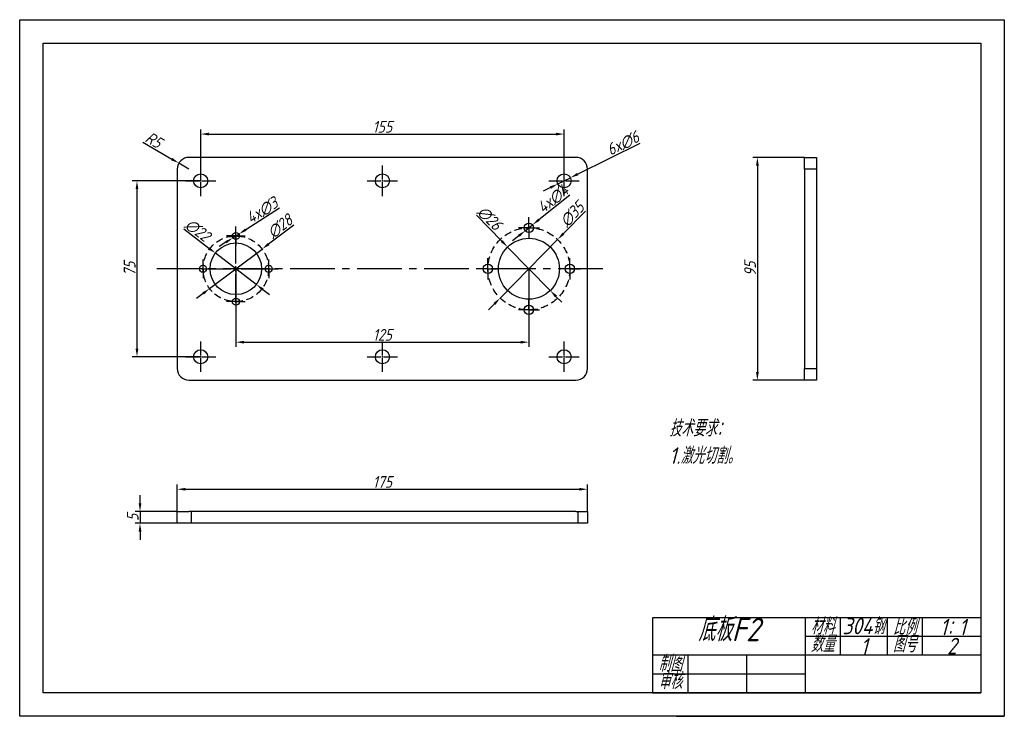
# Model space of a CAD drawing. Header units: millimetres. Extents: x 2835 to 3255, y 1592 to 1889.
import ezdxf

# ---------------------------------------------------------------- set-up
doc = ezdxf.new("R2010")
doc.units = ezdxf.units.MM
doc.linetypes.add('CENTER2', pattern=[28.575, 19.05, -3.175, 3.175, -3.175])
doc.linetypes.add('HIDDEN2', pattern=[4.7625, 3.175, -1.5875])
for name, color, linetype in [('10', 7, 'Continuous'), ('中心线', 1, 'CENTER2'), ('细实线', 3, 'Continuous'), ('虚线', 2, 'HIDDEN2')]:
    doc.layers.add(name, color=color, linetype=linetype)
doc.layers.add('粗实线', color=7, linetype='Continuous', lineweight=30)
doc.styles.get("Standard").update_dxf_attribs({"font": 'gbeitc.shx', "bigfont": 'gbcbig.shx'})
doc.dimstyles.new('ISO-25', dxfattribs={"dimtxt": 5, "dimasz": 3.5, "dimexe": 2, "dimexo": 0, "dimtad": 1, "dimdec": 0, "dimtxsty": 'Standard', "dimcen": 2.5, "dimadec": 0, "dimazin": 0, "dimtfac": 1, "dimtdec": 0, "dimtmove": 0, "dimatfit": 3, "dimfxl": 1, "dimarcsym": 0})

# ---------------------------------------------------------------- blocks, each defined once
blk = doc.blocks.new('SW_CENTERMARKSYMBOL_2')
at = {"layer": '10', "color": 0}
for p, q in [((0, 2.5), (0, 4.5)), ((-2.5, 0), (-4.5, 0)), ((0, 0), (-2.5, 0)), ((0, 0), (0, 2.5)), ((0, 0), (0, -2.5)), ((0, 0), (2.5, 0)), ((2.5, 0), (4.5, 0)), ((0, -2.5), (0, -4.5))]:
    blk.add_line(p, q, dxfattribs=at)
blk = doc.blocks.new('SW_CENTERMARKSYMBOL_3')
at = {"layer": '10', "color": 0}
for p, q in [((-2.5, 0), (-4, 0)), ((0, 0), (-2.5, 0)), ((0, 2.5), (0, 4)), ((0, 0), (0, 2.5)), ((0, 0), (0, -2.5)), ((0, 0), (2.5, 0)), ((2.5, 0), (4, 0)), ((0, -2.5), (0, -4))]:
    blk.add_line(p, q, dxfattribs=at)
blk = doc.blocks.new('SW_CENTERMARKSYMBOL_4')
at = {"layer": '10', "color": 0}
for p, q in [((0, 2.5), (0, 4.5)), ((-2.5, 0), (-4.5, 0)), ((0, 0), (-2.5, 0)), ((0, 0), (0, 2.5)), ((0, 0), (0, -2.5)), ((0, 0), (2.5, 0)), ((2.5, 0), (4.5, 0)), ((0, -2.5), (0, -4.5))]:
    blk.add_line(p, q, dxfattribs=at)
blk = doc.blocks.new('SW_CENTERMARKSYMBOL_5')
at = {"layer": '10', "color": 0}
for p, q in [((0, 2.5), (0, 4.5)), ((-2.5, 0), (-4.5, 0)), ((0, 0), (-2.5, 0)), ((0, 0), (0, 2.5)), ((0, 0), (0, -2.5)), ((0, 0), (2.5, 0)), ((2.5, 0), (4.5, 0)), ((0, -2.5), (0, -4.5))]:
    blk.add_line(p, q, dxfattribs=at)
blk = doc.blocks.new('SW_CENTERMARKSYMBOL_6')
at = {"layer": '10', "color": 0}
for p, q in [((0, 2.5), (0, 4.5)), ((-2.5, 0), (-4.5, 0)), ((0, 0), (-2.5, 0)), ((0, 0), (0, 2.5)), ((0, 0), (0, -2.5)), ((0, 0), (2.5, 0)), ((2.5, 0), (4.5, 0)), ((0, -2.5), (0, -4.5))]:
    blk.add_line(p, q, dxfattribs=at)
blk = doc.blocks.new('SW_CENTERMARKSYMBOL_7')
at = {"layer": '10', "color": 0}
for p, q in [((-2.5, 0), (-4, 0)), ((0, 0), (-2.5, 0)), ((0, 2.5), (0, 4)), ((0, 0), (0, 2.5)), ((0, 0), (0, -2.5)), ((0, 0), (2.5, 0)), ((2.5, 0), (4, 0)), ((0, -2.5), (0, -4))]:
    blk.add_line(p, q, dxfattribs=at)
blk = doc.blocks.new('SW_CENTERMARKSYMBOL_8')
at = {"layer": '10', "color": 0}
for p, q in [((-2.5, 0), (-4, 0)), ((0, 0), (-2.5, 0)), ((0, 2.5), (0, 4)), ((0, 0), (0, 2.5)), ((0, 0), (0, -2.5)), ((0, 0), (2.5, 0)), ((2.5, 0), (4, 0)), ((0, -2.5), (0, -4))]:
    blk.add_line(p, q, dxfattribs=at)
blk = doc.blocks.new('SW_CENTERMARKSYMBOL_13')
at = {"layer": '10', "color": 0}
for p, q in [((-2.5, 0), (-4, 0)), ((0, 0), (-2.5, 0)), ((0, 2.5), (0, 4)), ((0, 0), (0, 2.5)), ((0, 0), (0, -2.5)), ((0, 0), (2.5, 0)), ((2.5, 0), (4, 0)), ((0, -2.5), (0, -4))]:
    blk.add_line(p, q, dxfattribs=at)
blk = doc.blocks.new('*U19')
at = {"layer": '中心线', "color": 0, "linetype": 'CENTER2', "transparency": 16777216}
for p, q in [((0, 2.2), (0, 14.5)), ((-14.5, 0), (-2.2, 0)), ((2.2, 0), (14.5, 0)), ((0, -14.5), (0, -2.2))]:
    blk.add_line(p, q, dxfattribs=at)
at = {"layer": '中心线', "color": 0, "linetype": 'Continuous', "transparency": 16777216}
for p, q in [((-1.1, 0), (1.1, 0)), ((0, -1.1), (0, 1.1))]:
    blk.add_line(p, q, dxfattribs=at)
blk = doc.blocks.new('*U20')
at = {"layer": '中心线', "color": 0, "linetype": 'CENTER2', "transparency": 16777216}
for p, q in [((0, 0.6), (0, 6.5)), ((-6.5, 0), (-0.6, 0)), ((0.6, 0), (6.5, 0)), ((0, -6.5), (0, -0.6))]:
    blk.add_line(p, q, dxfattribs=at)
at = {"layer": '中心线', "color": 0, "linetype": 'Continuous', "transparency": 16777216}
for p, q in [((-0.3, 0), (0.3, 0)), ((0, -0.3), (0, 0.3))]:
    blk.add_line(p, q, dxfattribs=at)
blk = doc.blocks.new('*U21')
at = {"layer": '中心线', "color": 0, "linetype": 'CENTER2', "transparency": 16777216}
for p, q in [((0, 0.6), (0, 6.5)), ((-6.5, 0), (-0.6, 0)), ((0.6, 0), (6.5, 0)), ((0, -6.5), (0, -0.6))]:
    blk.add_line(p, q, dxfattribs=at)
at = {"layer": '中心线', "color": 0, "linetype": 'Continuous', "transparency": 16777216}
for p, q in [((-0.3, 0), (0.3, 0)), ((0, -0.3), (0, 0.3))]:
    blk.add_line(p, q, dxfattribs=at)
blk = doc.blocks.new('*U22')
at = {"layer": '中心线', "color": 0, "linetype": 'CENTER2', "transparency": 16777216}
for p, q in [((0, 0.6), (0, 6.5)), ((-6.5, 0), (-0.6, 0)), ((0.6, 0), (6.5, 0)), ((0, -6.5), (0, -0.6))]:
    blk.add_line(p, q, dxfattribs=at)
at = {"layer": '中心线', "color": 0, "linetype": 'Continuous', "transparency": 16777216}
for p, q in [((-0.3, 0), (0.3, 0)), ((0, -0.3), (0, 0.3))]:
    blk.add_line(p, q, dxfattribs=at)
blk = doc.blocks.new('*U23')
at = {"layer": '中心线', "color": 0, "linetype": 'CENTER2', "transparency": 16777216}
for p, q in [((0, 0.6), (0, 6.5)), ((-6.5, 0), (-0.6, 0)), ((0.6, 0), (6.5, 0)), ((0, -6.5), (0, -0.6))]:
    blk.add_line(p, q, dxfattribs=at)
at = {"layer": '中心线', "color": 0, "linetype": 'Continuous', "transparency": 16777216}
for p, q in [((-0.3, 0), (0.3, 0)), ((0, -0.3), (0, 0.3))]:
    blk.add_line(p, q, dxfattribs=at)
blk = doc.blocks.new('*U24')
at = {"layer": '中心线', "color": 0, "linetype": 'CENTER2', "transparency": 16777216}
blk.add_line((93.99, 0), (-96.26, 0), dxfattribs=at)
blk = doc.blocks.new('*D25')
at = {"layer": 'Defpoints', "color": 0, "transparency": 16777216}
for p in [(3170.27, 1829.91), (3150.12, 1734.91), (3170.27, 1734.91)]:
    blk.add_point(p, dxfattribs=at)
at = {"layer": '细实线', "color": 0, "lineweight": -2, "transparency": 16777216}
for p, q in [((3170.27, 1829.91), (3148.12, 1829.91)), ((3150.12, 1826.41), (3150.12, 1738.41)), ((3170.27, 1734.91), (3148.12, 1734.91))]:
    blk.add_line(p, q, dxfattribs=at)
at = {"layer": '细实线', "color": 0, "transparency": 16777216}
for points in [[(3149.53, 1826.41), (3150.7, 1826.41), (3150.12, 1829.91)], [(3149.53, 1738.41), (3150.7, 1738.41), (3150.12, 1734.91)]]:
    blk.add_solid(points, dxfattribs=at)
at = {"layer": '细实线', "color": 0, "transparency": 16777216, "insert": (3146.99, 1782.41), "char_height": 5, "attachment_point": 5, "rotation": 90}
blk.add_mtext('95', dxfattribs=at)
blk = doc.blocks.new('*D26')
at = {"layer": 'Defpoints', "color": 0, "transparency": 16777216}
for p in [(3077.65, 1688.41), (2902.65, 1678.89), (3077.65, 1678.89)]:
    blk.add_point(p, dxfattribs=at)
at = {"layer": '细实线', "color": 0, "lineweight": -2, "transparency": 16777216}
for p, q in [((2902.65, 1678.89), (2902.65, 1690.41)), ((2906.15, 1688.41), (3074.15, 1688.41)), ((3077.65, 1678.89), (3077.65, 1690.41))]:
    blk.add_line(p, q, dxfattribs=at)
at = {"layer": '细实线', "color": 0, "transparency": 16777216}
for points in [[(2906.15, 1689), (2906.15, 1687.83), (2902.65, 1688.41)], [(3074.15, 1689), (3074.15, 1687.83), (3077.65, 1688.41)]]:
    blk.add_solid(points, dxfattribs=at)
at = {"layer": '细实线', "color": 0, "transparency": 16777216, "insert": (2990.15, 1691.54), "char_height": 5, "attachment_point": 5}
blk.add_mtext('175', dxfattribs=at)
blk = doc.blocks.new('*D27')
at = {"layer": 'Defpoints', "color": 0, "transparency": 16777216}
for p in [(3067.65, 1839.85), (2912.65, 1819.91), (3067.65, 1819.91)]:
    blk.add_point(p, dxfattribs=at)
at = {"layer": '细实线', "color": 0, "lineweight": -2, "transparency": 16777216}
for p, q in [((2912.65, 1819.91), (2912.65, 1841.85)), ((2916.15, 1839.85), (3064.15, 1839.85)), ((3067.65, 1819.91), (3067.65, 1841.85))]:
    blk.add_line(p, q, dxfattribs=at)
at = {"layer": '细实线', "color": 0, "transparency": 16777216}
for points in [[(2916.15, 1840.43), (2916.15, 1839.26), (2912.65, 1839.85)], [(3064.15, 1840.43), (3064.15, 1839.26), (3067.65, 1839.85)]]:
    blk.add_solid(points, dxfattribs=at)
at = {"layer": '细实线', "color": 0, "transparency": 16777216, "insert": (2990.15, 1842.97), "char_height": 5, "attachment_point": 5}
blk.add_mtext('155', dxfattribs=at)
blk = doc.blocks.new('*D28')
at = {"layer": 'Defpoints', "color": 0, "transparency": 16777216}
for p in [(2912.65, 1819.91), (2885.48, 1744.91), (2912.65, 1744.91)]:
    blk.add_point(p, dxfattribs=at)
at = {"layer": '细实线', "color": 0, "lineweight": -2, "transparency": 16777216}
for p, q in [((2912.65, 1819.91), (2883.48, 1819.91)), ((2885.48, 1816.41), (2885.48, 1748.41)), ((2912.65, 1744.91), (2883.48, 1744.91))]:
    blk.add_line(p, q, dxfattribs=at)
at = {"layer": '细实线', "color": 0, "transparency": 16777216}
for points in [[(2884.89, 1816.41), (2886.06, 1816.41), (2885.48, 1819.91)], [(2884.89, 1748.41), (2886.06, 1748.41), (2885.48, 1744.91)]]:
    blk.add_solid(points, dxfattribs=at)
at = {"layer": '细实线', "color": 0, "transparency": 16777216, "insert": (2882.35, 1782.41), "char_height": 5, "attachment_point": 5, "rotation": 90}
blk.add_mtext('75', dxfattribs=at)
blk = doc.blocks.new('*D29')
at = {"layer": 'Defpoints', "color": 0, "transparency": 16777216}
for p in [(2927.65, 1782.41), (3052.65, 1782.41), (3052.65, 1751.12)]:
    blk.add_point(p, dxfattribs=at)
at = {"layer": '细实线', "color": 0, "lineweight": -2, "transparency": 16777216}
for p, q in [((2927.65, 1782.41), (2927.65, 1749.12)), ((3052.65, 1782.41), (3052.65, 1749.12)), ((2931.15, 1751.12), (3049.15, 1751.12))]:
    blk.add_line(p, q, dxfattribs=at)
at = {"layer": '细实线', "color": 0, "transparency": 16777216}
for points in [[(2931.15, 1751.7), (2931.15, 1750.54), (2927.65, 1751.12)], [(3049.15, 1751.7), (3049.15, 1750.54), (3052.65, 1751.12)]]:
    blk.add_solid(points, dxfattribs=at)
at = {"layer": '细实线', "color": 0, "transparency": 16777216, "insert": (2990.15, 1754.24), "char_height": 5, "attachment_point": 5}
blk.add_mtext('125', dxfattribs=at)
blk = doc.blocks.new('*D30')
at = {"layer": 'Defpoints', "color": 0, "transparency": 16777216}
for p in [(2918.92, 1789.1), (2936.38, 1775.72)]:
    blk.add_point(p, dxfattribs=at)
at = {"layer": '细实线', "color": 0, "lineweight": -2, "transparency": 16777216}
for p, q in [((2905.42, 1799.44), (2916.14, 1791.23)), ((2936.38, 1775.72), (2918.92, 1789.1)), ((2939.16, 1773.6), (2941.94, 1771.47))]:
    blk.add_line(p, q, dxfattribs=at)
at = {"layer": '细实线', "color": 0, "transparency": 16777216}
for points in [[(2916.49, 1791.69), (2915.78, 1790.77), (2918.92, 1789.1)], [(2939.52, 1774.06), (2938.81, 1773.13), (2936.38, 1775.72)]]:
    blk.add_solid(points, dxfattribs=at)
at = {"layer": '细实线', "color": 0, "transparency": 16777216, "insert": (2911.29, 1798.88), "char_height": 5, "attachment_point": 5, "rotation": 322.5462}
blk.add_mtext('∅22', dxfattribs=at)
blk = doc.blocks.new('*D31')
at = {"layer": 'Defpoints', "color": 0, "transparency": 16777216}
for p in [(2938.84, 1790.83), (2916.46, 1773.99)]:
    blk.add_point(p, dxfattribs=at)
at = {"layer": '细实线', "color": 0, "lineweight": -2, "transparency": 16777216}
for p, q in [((2952.33, 1800.99), (2941.63, 1792.94)), ((2916.46, 1773.99), (2938.84, 1790.83)), ((2913.67, 1771.89), (2910.87, 1769.78))]:
    blk.add_line(p, q, dxfattribs=at)
at = {"layer": '细实线', "color": 0, "transparency": 16777216}
for points in [[(2941.28, 1793.4), (2941.98, 1792.47), (2938.84, 1790.83)], [(2913.32, 1772.35), (2914.02, 1771.42), (2916.46, 1773.99)]]:
    blk.add_solid(points, dxfattribs=at)
at = {"layer": '细实线', "color": 0, "transparency": 16777216, "insert": (2946.5, 1800.51), "char_height": 5, "attachment_point": 5, "rotation": 36.9696}
blk.add_mtext('∅28', dxfattribs=at)
blk = doc.blocks.new('*D32')
at = {"layer": 'Defpoints', "color": 0, "transparency": 16777216}
for p in [(3043.55, 1791.7), (3061.75, 1773.13)]:
    blk.add_point(p, dxfattribs=at)
at = {"layer": '细实线', "color": 0, "lineweight": -2, "transparency": 16777216}
for p, q in [((3030.24, 1805.27), (3041.1, 1794.2)), ((3061.75, 1773.13), (3043.55, 1791.7)), ((3064.2, 1770.63), (3066.65, 1768.13))]:
    blk.add_line(p, q, dxfattribs=at)
at = {"layer": '细实线', "color": 0, "transparency": 16777216}
for points in [[(3041.52, 1794.6), (3040.68, 1793.79), (3043.55, 1791.7)], [(3064.62, 1771.04), (3063.78, 1770.22), (3061.75, 1773.13)]]:
    blk.add_solid(points, dxfattribs=at)
at = {"layer": '细实线', "color": 0, "transparency": 16777216, "insert": (3035.87, 1804), "char_height": 5, "attachment_point": 5, "rotation": 314.4318}
blk.add_mtext('∅26', dxfattribs=at)
blk = doc.blocks.new('*D33')
at = {"layer": 'Defpoints', "color": 0, "transparency": 16777216}
for p in [(3064.91, 1794.9), (3040.39, 1769.93)]:
    blk.add_point(p, dxfattribs=at)
at = {"layer": '细实线', "color": 0, "lineweight": -2, "transparency": 16777216}
for p, q in [((3076.82, 1807.03), (3067.36, 1797.4)), ((3040.39, 1769.93), (3064.91, 1794.9)), ((3037.94, 1767.43), (3035.48, 1764.93))]:
    blk.add_line(p, q, dxfattribs=at)
at = {"layer": '细实线', "color": 0, "transparency": 16777216}
for points in [[(3066.95, 1797.8), (3067.78, 1796.99), (3064.91, 1794.9)], [(3037.52, 1767.84), (3038.35, 1767.02), (3040.39, 1769.93)]]:
    blk.add_solid(points, dxfattribs=at)
at = {"layer": '细实线', "color": 0, "transparency": 16777216, "insert": (3071.09, 1805.65), "char_height": 5, "attachment_point": 5, "rotation": 45.5178}
blk.add_mtext('∅35', dxfattribs=at)
blk = doc.blocks.new('*D34')
at = {"layer": 'Defpoints', "color": 0, "transparency": 16777216}
for p in [(2926.38, 1795.61), (2928.92, 1797.22)]:
    blk.add_point(p, dxfattribs=at)
at = {"layer": '细实线', "color": 0, "lineweight": -2, "transparency": 16777216}
for p, q in [((2946.26, 1808.23), (2931.87, 1799.09)), ((2923.43, 1793.73), (2920.48, 1791.86)), ((2926.38, 1795.61), (2928.92, 1797.22))]:
    blk.add_line(p, q, dxfattribs=at)
at = {"layer": '细实线', "color": 0, "transparency": 16777216}
for points in [[(2931.56, 1799.59), (2932.18, 1798.6), (2928.92, 1797.22)], [(2923.12, 1794.22), (2923.74, 1793.24), (2926.38, 1795.61)]]:
    blk.add_solid(points, dxfattribs=at)
at = {"layer": '细实线', "color": 0, "transparency": 16777216, "insert": (2938.86, 1807.24), "char_height": 5, "attachment_point": 5, "rotation": 32.4258}
blk.add_mtext('4x∅3', dxfattribs=at)
blk = doc.blocks.new('*D35')
at = {"layer": 'Defpoints', "color": 0, "transparency": 16777216}
for p in [(3051.09, 1798.66), (3054.21, 1801.16)]:
    blk.add_point(p, dxfattribs=at)
at = {"layer": '细实线', "color": 0, "lineweight": -2, "transparency": 16777216}
for p, q in [((3070.08, 1813.87), (3056.94, 1803.35)), ((3051.09, 1798.66), (3054.21, 1801.16)), ((3048.36, 1796.48), (3045.63, 1794.29))]:
    blk.add_line(p, q, dxfattribs=at)
at = {"layer": '细实线', "color": 0, "transparency": 16777216}
for points in [[(3056.58, 1803.81), (3057.31, 1802.9), (3054.21, 1801.16)], [(3047.99, 1796.93), (3048.72, 1796.02), (3051.09, 1798.66)]]:
    blk.add_solid(points, dxfattribs=at)
at = {"layer": '细实线', "color": 0, "transparency": 16777216, "insert": (3062.93, 1812.15), "char_height": 5, "attachment_point": 5, "rotation": 38.6895}
blk.add_mtext('4x∅4', dxfattribs=at)
blk = doc.blocks.new('*D36')
at = {"layer": 'Defpoints', "color": 0, "transparency": 16777216}
for p in [(2902.65, 1678.89), (2886.77, 1673.89), (2902.65, 1673.89)]:
    blk.add_point(p, dxfattribs=at)
at = {"layer": '细实线', "color": 0, "lineweight": -2, "transparency": 16777216}
for p, q in [((2886.77, 1682.39), (2886.77, 1685.89)), ((2902.65, 1678.89), (2884.77, 1678.89)), ((2886.77, 1678.89), (2886.77, 1673.89)), ((2902.65, 1673.89), (2884.77, 1673.89)), ((2886.77, 1670.39), (2886.77, 1666.89))]:
    blk.add_line(p, q, dxfattribs=at)
at = {"layer": '细实线', "color": 0, "transparency": 16777216}
for points in [[(2886.19, 1682.39), (2887.36, 1682.39), (2886.77, 1678.89)], [(2886.19, 1670.39), (2887.36, 1670.39), (2886.77, 1673.89)]]:
    blk.add_solid(points, dxfattribs=at)
at = {"layer": '细实线', "color": 0, "transparency": 16777216, "insert": (2883.65, 1676.39), "char_height": 5, "attachment_point": 5, "rotation": 90}
blk.add_mtext('5', dxfattribs=at)
blk = doc.blocks.new('*U37')
at = {"layer": '中心线', "color": 0, "linetype": 'CENTER2', "transparency": 16777216}
for p, q in [((0, 0.6), (0, 6.5)), ((-6.5, 0), (-0.6, 0)), ((0.6, 0), (6.5, 0)), ((0, -6.5), (0, -0.6))]:
    blk.add_line(p, q, dxfattribs=at)
at = {"layer": '中心线', "color": 0, "linetype": 'Continuous', "transparency": 16777216}
for p, q in [((-0.3, 0), (0.3, 0)), ((0, -0.3), (0, 0.3))]:
    blk.add_line(p, q, dxfattribs=at)
blk = doc.blocks.new('*U38')
at = {"layer": '中心线', "color": 0, "linetype": 'CENTER2', "transparency": 16777216}
for p, q in [((0, 0.6), (0, 6.5)), ((-6.5, 0), (-0.6, 0)), ((0.6, 0), (6.5, 0)), ((0, -6.5), (0, -0.6))]:
    blk.add_line(p, q, dxfattribs=at)
at = {"layer": '中心线', "color": 0, "linetype": 'Continuous', "transparency": 16777216}
for p, q in [((-0.3, 0), (0.3, 0)), ((0, -0.3), (0, 0.3))]:
    blk.add_line(p, q, dxfattribs=at)
blk = doc.blocks.new('*D39')
at = {"layer": 'Defpoints', "color": 0, "transparency": 16777216}
for p in [(3070.34, 1821.24), (3064.96, 1818.58)]:
    blk.add_point(p, dxfattribs=at)
at = {"layer": '细实线', "color": 0, "lineweight": -2, "transparency": 16777216}
for p, q in [((3099.97, 1835.88), (3073.48, 1822.79)), ((3064.96, 1818.58), (3070.34, 1821.24)), ((3061.82, 1817.03), (3058.68, 1815.48))]:
    blk.add_line(p, q, dxfattribs=at)
at = {"layer": '细实线', "color": 0, "transparency": 16777216}
for points in [[(3073.22, 1823.31), (3073.74, 1822.27), (3070.34, 1821.24)], [(3061.56, 1817.56), (3062.08, 1816.51), (3064.96, 1818.58)]]:
    blk.add_solid(points, dxfattribs=at)
at = {"layer": '细实线', "color": 0, "transparency": 16777216, "insert": (3092.8, 1835.82), "char_height": 5, "attachment_point": 5, "rotation": 26.2846}
blk.add_mtext('6x∅6', dxfattribs=at)
blk = doc.blocks.new('*D40')
at = {"layer": 'Defpoints', "color": 0, "transparency": 16777216}
for p in [(2903.33, 1827.44), (2907.65, 1824.91)]:
    blk.add_point(p, dxfattribs=at)
at = {"layer": '细实线', "color": 0, "lineweight": -2, "transparency": 16777216}
for p, q in [((2887.96, 1836.42), (2900.31, 1829.2)), ((2907.65, 1824.91), (2903.33, 1827.44))]:
    blk.add_line(p, q, dxfattribs=at)
at = {"layer": '细实线', "color": 0, "transparency": 16777216}
blk.add_solid([(2900.61, 1829.71), (2900.02, 1828.7), (2903.33, 1827.44)], dxfattribs=at)
at = {"layer": '细实线', "color": 0, "transparency": 16777216, "insert": (2892.6, 1837.33), "char_height": 5, "attachment_point": 5, "rotation": 329.6951}
blk.add_mtext('R5', dxfattribs=at)

msp = doc.modelspace()

# ---------------------------------------------------------------- linework, layer by layer
at = {"color": 7, "linetype": 'Continuous', "lineweight": 25}
for p, q in [((3072.65, 1829.91), (2907.65, 1829.91)), ((3170.27, 1829.91), (3175.27, 1829.91)), ((3170.27, 1824.91), (3170.27, 1829.91)), ((3175.27, 1829.91), (3175.27, 1824.91)), ((2902.65, 1824.91), (2902.65, 1739.91)), ((3077.65, 1739.91), (3077.65, 1824.91)), ((3175.27, 1824.91), (3170.27, 1824.91)), ((3170.27, 1824.91), (3170.27, 1739.91)), ((3175.27, 1824.91), (3175.27, 1739.91)), ((3170.27, 1739.91), (3175.27, 1739.91)), ((3170.27, 1734.91), (3170.27, 1739.91)), ((3175.27, 1739.91), (3175.27, 1734.91)), ((2907.65, 1734.91), (3072.65, 1734.91)), ((3175.27, 1734.91), (3170.27, 1734.91)), ((2902.65, 1673.89), (2902.65, 1678.89)), ((2902.65, 1678.89), (2907.65, 1678.89)), ((3072.65, 1678.89), (2907.65, 1678.89)), ((2908.65, 1678.89), (2908.65, 1673.89)), ((3072.65, 1678.89), (3077.65, 1678.89)), ((3073.65, 1673.89), (3073.65, 1678.89)), ((3077.65, 1678.89), (3077.65, 1673.89)), ((2907.65, 1673.89), (2902.65, 1673.89)), ((3072.65, 1673.89), (2907.65, 1673.89)), ((3077.65, 1673.89), (3072.65, 1673.89))]:
    msp.add_line(p, q, dxfattribs=at)
for centre, radius in [((2912.65, 1819.91), 3), ((3067.65, 1819.91), 3), ((3052.65, 1799.91), 2), ((2927.65, 1796.41), 1.5), ((2927.65, 1782.41), 11), ((3052.65, 1782.41), 13), ((2913.65, 1782.41), 1.5), ((2941.65, 1782.41), 1.5), ((3035.15, 1782.41), 2), ((3070.15, 1782.41), 2), ((2927.65, 1768.41), 1.5), ((3052.65, 1764.91), 2), ((2912.65, 1744.91), 3), ((3067.65, 1744.91), 3)]:
    msp.add_circle(centre, radius, dxfattribs=at)
for centre, start, end in [((2907.65, 1824.91), 90, 180), ((3072.65, 1824.91), 0, 90), ((2907.65, 1739.91), 180, 270), ((3072.65, 1739.91), 270, 0)]:
    msp.add_arc(centre, 5, start, end, dxfattribs=at)
at = {"layer": '粗实线'}
for p, q in [((3245.44, 1633.61), (3105.44, 1633.61)), ((3105.44, 1633.61), (3105.44, 1601.61)), ((3170.44, 1633.61), (3170.44, 1601.61)), ((3185.44, 1633.61), (3185.44, 1617.61)), ((3205.44, 1633.61), (3205.44, 1617.61)), ((3220.44, 1633.61), (3220.44, 1617.61)), ((3120.44, 1617.61), (3120.44, 1601.61)), ((3145.44, 1617.61), (3145.44, 1601.61)), ((3105.44, 1601.61), (3245.44, 1601.61))]:
    msp.add_line(p, q, dxfattribs=at)
msp.add_lwpolyline([(2845.44, 1878.61), (3245.44, 1878.61), (3245.44, 1601.61), (2845.44, 1601.61)], close=True, dxfattribs=at)
at = {"layer": '粗实线', "lineweight": 25}
for centre in [(2990.15, 1819.91), (2990.15, 1744.91)]:
    msp.add_circle(centre, 3, dxfattribs=at)
at = {"layer": '细实线'}
for p, q in [((3245.44, 1625.61), (3170.44, 1625.61)), ((3255.44, 1623.61), (3255.44, 1591.61)), ((3245.44, 1617.61), (3105.44, 1617.61)), ((3170.44, 1609.61), (3105.44, 1609.61)), ((3115.44, 1591.61), (3255.44, 1591.61))]:
    msp.add_line(p, q, dxfattribs=at)
msp.add_lwpolyline([(2835.44, 1888.61), (3255.44, 1888.61), (3255.44, 1591.61), (2835.44, 1591.61)], close=True, dxfattribs=at)
at = {"layer": '虚线'}
for centre, radius in [((3052.65, 1782.41), 17.5), ((2927.65, 1782.41), 14)]:
    msp.add_circle(centre, radius, dxfattribs=at)

# ---------------------------------------------------------------- block references
at = {"layer": '中心线', "linetype": 'CENTER2'}
for name, p in [('*U20', (2912.65, 1819.91)), ('*U37', (2990.15, 1819.91)), ('*U22', (3067.65, 1819.91)), ('*U19', (2927.65, 1782.41)), ('*U24', (2990.15, 1782.41)), ('*U21', (2912.65, 1744.91)), ('*U38', (2990.15, 1744.91)), ('*U23', (3067.65, 1744.91))]:
    msp.add_blockref(name, p, dxfattribs=at)
at = {"layer": '中心线'}
for name, p in [('SW_CENTERMARKSYMBOL_2', (3052.65, 1799.91)), ('SW_CENTERMARKSYMBOL_3', (2927.65, 1796.41)), ('SW_CENTERMARKSYMBOL_13', (2913.65, 1782.41)), ('SW_CENTERMARKSYMBOL_7', (2941.65, 1782.41)), ('SW_CENTERMARKSYMBOL_6', (3035.15, 1782.41)), ('SW_CENTERMARKSYMBOL_4', (3070.15, 1782.41)), ('SW_CENTERMARKSYMBOL_8', (2927.65, 1768.41)), ('SW_CENTERMARKSYMBOL_5', (3052.65, 1764.91))]:
    msp.add_blockref(name, p, dxfattribs=at)

# ---------------------------------------------------------------- texts
at = {"layer": '细实线', "attachment_point": 1}
for s, width, heights, insert, char_height in [('技术要求：\\P1.激光切割。', 92.283, [0], (3112.52, 1717.94), 7), ('\\pxqc;底板F2', 65, [0], (3105.44, 1633.61), 10), ('\\pxqc;材料', 15, [0], (3170.44, 1633.54), 7), ('\\pxqc;304钢', 20.2678, [0], (3185.19, 1633.6), 7), ('\\pxqc;比例', 15, [0], (3205.44, 1633.27), 7), ('\\pxqc;1：1', 15, [0], (3226.03, 1633.15), 7), ('\\pxqc;数量', 15, [0], (3170.44, 1626), 7), ('\\pxqc;图号', 15, [0], (3205.44, 1625.89), 7), ('\\pxqc;1', 15, [0], (3188.1, 1624.91), 7), ('\\pxqc;2', 15, [0], (3225.58, 1625.06), 7), ('\\pxqc;制图', 15, [8], (3105.44, 1617.61), 7), ('\\pxqc;审核', 15, [8.61], (3105.44, 1610.23), 7)]:
    msp.add_mtext_dynamic_manual_height_columns(s, width=width, gutter_width=17.5, heights=heights, dxfattribs=dict(at, insert=insert, char_height=char_height))

# ---------------------------------------------------------------- dimensions: what is measured, and where the dimension line sits
at = {"layer": '细实线'}
for base, p1, p2, picture, middle in [((3067.65, 1839.85), (2912.65, 1819.91), (3067.65, 1819.91), '*D27', (2990.15, 1842.97)), ((3052.65, 1751.12), (2927.65, 1782.41), (3052.65, 1782.41), '*D29', (2990.15, 1754.24)), ((3077.65, 1688.41), (2902.65, 1678.89), (3077.65, 1678.89), '*D26', (2990.15, 1691.54))]:
    dim = msp.add_linear_dim(base=base, p1=p1, p2=p2, dimstyle='ISO-25', dxfattribs=at)
    dim.commit()
    dim.dimension.update_dxf_attribs({"geometry": picture, "text_midpoint": middle})
dim = msp.add_radius_dim(center=(2907.65, 1824.91), mpoint=(2903.33, 1827.44), dimstyle='ISO-25', dxfattribs=at)
dim.commit()
dim.dimension.update_dxf_attribs({"geometry": '*D40', "text_midpoint": (2891.02, 1834.63), "dimtype": 164})
dim = msp.add_diameter_dim_2p(p1=(3064.96, 1818.58), p2=(3070.34, 1821.24), text='6x<>', dimstyle='ISO-25', dxfattribs=at)
dim.commit()
dim.dimension.update_dxf_attribs({"geometry": '*D39', "text_midpoint": (3094.18, 1833.02), "dimtype": 163})
for base, p1, p2, picture, middle in [((3150.12, 1734.91), (3170.27, 1829.91), (3170.27, 1734.91), '*D25', (3146.99, 1782.41)), ((2885.48, 1744.91), (2912.65, 1819.91), (2912.65, 1744.91), '*D28', (2882.35, 1782.41)), ((2886.77, 1673.89), (2902.65, 1678.89), (2902.65, 1673.89), '*D36', (2883.65, 1676.39))]:
    dim = msp.add_linear_dim(base=base, p1=p1, p2=p2, angle=90, dimstyle='ISO-25', dxfattribs=at)
    dim.commit()
    dim.dimension.update_dxf_attribs({"geometry": picture, "text_midpoint": middle})
for p1, p2, picture, middle in [((3051.09, 1798.66), (3054.21, 1801.16), '*D35', (3062.93, 1812.15)), ((2926.38, 1795.61), (2928.92, 1797.22), '*D34', (2938.86, 1807.24))]:
    dim = msp.add_diameter_dim_2p(p1=p1, p2=p2, text='4x<>', dimstyle='ISO-25', dxfattribs=at)
    dim.commit()
    dim.dimension.update_dxf_attribs({"geometry": picture, "text_midpoint": middle})
dim = msp.add_diameter_dim_2p(p1=(3061.75, 1773.13), p2=(3043.55, 1791.7), dimstyle='ISO-25', dxfattribs=at)
dim.commit()
dim.dimension.update_dxf_attribs({"geometry": '*D32', "text_midpoint": (3033.63, 1801.81), "dimtype": 163})
for p1, p2, picture, middle in [((3040.39, 1769.93), (3064.91, 1794.9), '*D33', (3071.09, 1805.65)), ((2916.46, 1773.99), (2938.84, 1790.83), '*D31', (2946.5, 1800.51)), ((2936.38, 1775.72), (2918.92, 1789.1), '*D30', (2911.29, 1798.88))]:
    dim = msp.add_diameter_dim_2p(p1=p1, p2=p2, dimstyle='ISO-25', dxfattribs=at)
    dim.commit()
    dim.dimension.update_dxf_attribs({"geometry": picture, "text_midpoint": middle})

doc.saveas('drawing.dxf')
